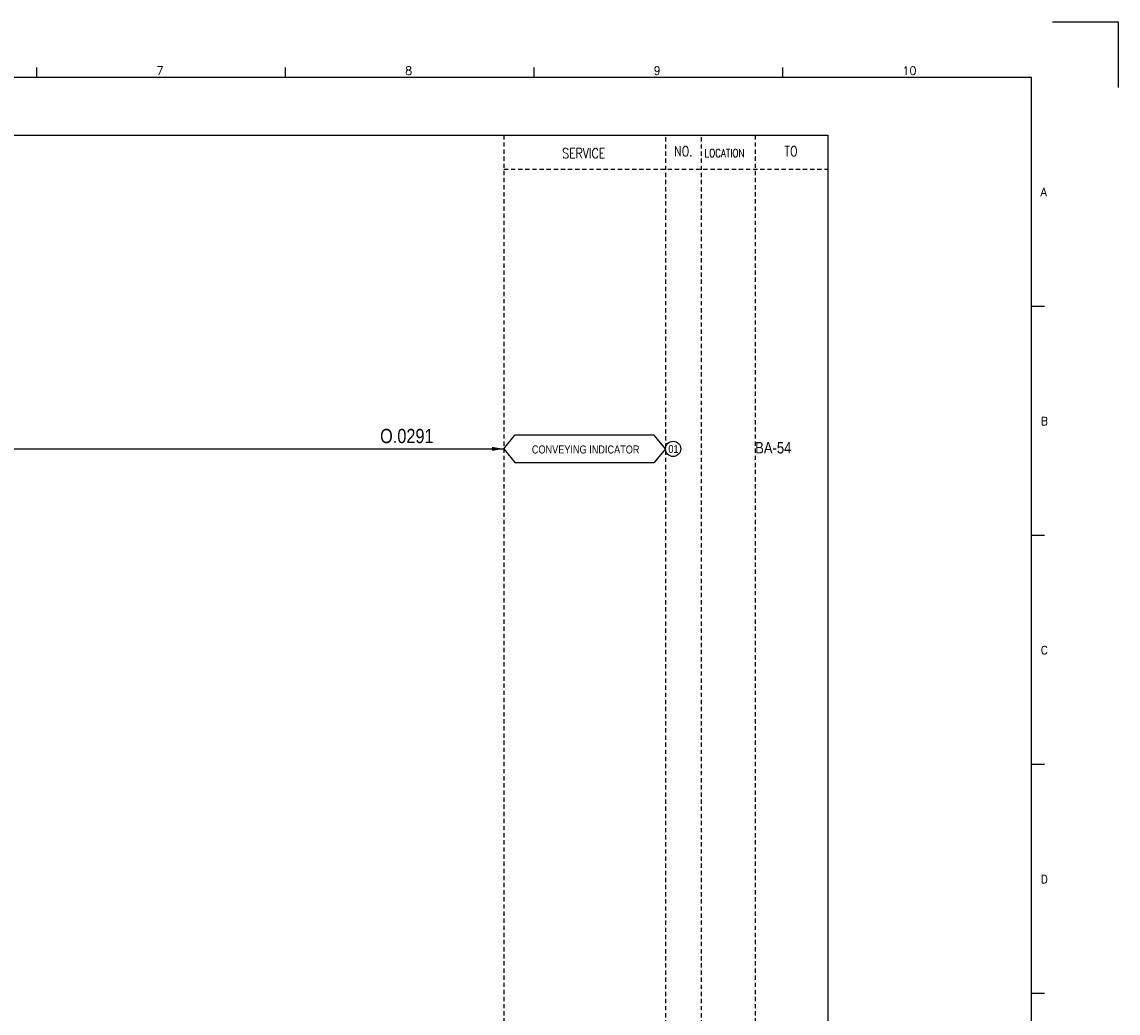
# Model space of a CAD drawing. Extents: x 1443 to 2409, y -108 to 574.
# Tile 4 of 4: x 2024 to 2409, y 226 to 574. Entities that reach past the tile are written whole.
import ezdxf
from ezdxf.enums import TextEntityAlignment as Align

# ---------------------------------------------------------------- set-up
doc = ezdxf.new("R2010")
doc.units = 0
doc.header["$MEASUREMENT"] = 0
doc.linetypes.add('HIDDEN', pattern=[4, 1.5, -1, 1.5])
doc.layers.get('0').update_dxf_attribs({"linetype": 'CONTINUOUS'})
doc.layers.get('DEFPOINTS').update_dxf_attribs({"linetype": 'CONTINUOUS'})
for name, color, linetype in [('CON', 4, 'CONTINUOUS'), ('DCS', 7, 'CONTINUOUS'), ('HID', 2, 'HIDDEN'), ('圖框CON', 4, 'CONTINUOUS'), ('框線', 6, 'CONTINUOUS')]:
    doc.layers.add(name, color=color, linetype=linetype)
doc.styles.add('DAYUKP', font='complex', dxfattribs={"bigfont": 'DAYUKP.SHX'})
doc.styles.add('ROMANS', font='romans', dxfattribs={"width": 0.8})
doc.styles.add('style3', font='ARIALN.TTF')

# ---------------------------------------------------------------- blocks, each defined once
blk = doc.blocks.new('LEADER')
at = {"layer": 'CON'}
blk.add_solid([(0.85, -0.57), (0.85, -1.57), (3.85, -1.07)], dxfattribs=at)
blk = doc.blocks.new('1')
at = {"layer": 'DEFPOINTS'}
blk.add_lwpolyline([(2189, 689.33), (2211.97, 689.33), (2211.97, 666.36)], dxfattribs=at)
at = {"layer": '圖框CON'}
for p, q in [((1832.37, 669.85), (1832.37, 673.29)), ((1919.66, 669.85), (1919.66, 673.29)), ((2006.95, 669.85), (2006.95, 673.29)), ((2094.24, 669.85), (2094.24, 673.29)), ((2186.14, 589.41), (2181.53, 589.41)), ((2186.14, 509.01), (2181.53, 509.01)), ((2186.14, 428.61), (2181.53, 428.61)), ((2186.14, 348.2), (2181.53, 348.2))]:
    blk.add_line(p, q, dxfattribs=at)
at = {"layer": '框線'}
for p, q in [((2181.53, 669.81), (1308.62, 669.81)), ((2181.53, 26.6), (2181.53, 669.81))]:
    blk.add_line(p, q, dxfattribs=at)
at = {"style": 'DAYUKP'}
for s, height, p in [('7', 2.87, (1874.39, 670.78)), ('8', 2.87, (1961.68, 670.78)), ('9', 2.87, (2048.97, 670.78)), ('10', 2.871, (2136.26, 670.78))]:
    blk.add_text(s, height=height, dxfattribs=at).set_placement(p)
for s, p in [('A', (2184.79, 629.6)), ('B', (2184.79, 549.2)), ('C', (2184.79, 468.8)), ('D', (2184.79, 388.39))]:
    blk.add_text(s, height=2.87, dxfattribs=at).set_placement(p, align=Align.MIDDLE_LEFT)

msp = doc.modelspace()

# ---------------------------------------------------------------- linework, layer by layer
at = {"layer": 'CON', "color": 6}
for p, q in [((2193.17, 424.48), (2197.07, 429.3)), ((2245.98, 429.3), (2197.07, 429.3)), ((2249.87, 424.48), (2245.98, 429.3)), ((2193.17, 424.48), (2197.07, 419.67)), ((2249.87, 424.48), (2245.98, 419.67)), ((2197.07, 419.67), (2245.98, 419.67))]:
    msp.add_line(p, q, dxfattribs=at)
at = {"layer": 'CON'}
msp.add_line((1956.98, 424.48), (2193.17, 424.48), dxfattribs=at)
msp.add_lwpolyline([(1592.92, 534.58), (2306.92, 534.58), (2306.92, 34.78), (1592.92, 34.78)], close=True, dxfattribs=at)
msp.add_circle((2252.55, 424.48), 2.68, dxfattribs=at)
at = {"layer": 'HID'}
for p, q in [((2193.17, 534.58), (2193.17, 34.78)), ((2249.87, 533.88), (2249.87, 34.78)), ((2262.47, 533.88), (2262.47, 34.78)), ((2281.37, 534.58), (2281.37, 34.78)), ((2193.17, 522.68), (2306.92, 522.68))]:
    msp.add_line(p, q, dxfattribs=at)

# ---------------------------------------------------------------- block references
msp.add_blockref('1', (196.8, -114.97))
at = {"layer": 'CON', "xscale": 1.4, "yscale": 1.4, "zscale": 1.4}
msp.add_blockref('LEADER', (2187.78, 425.98), dxfattribs=at)

# ---------------------------------------------------------------- texts
at = {"layer": 'CON', "style": 'ROMANS', "width": 0.8}
for s, p in [('NO.', (2256.17, 528.98)), ('TO', (2293.97, 528.98)), ('SERVICE', (2221.21, 528.26))]:
    msp.add_text(s, height=3.5, dxfattribs=at).set_placement(p, align=Align.MIDDLE)
msp.add_text('LOCATION', height=2.8, dxfattribs=at).set_placement((2263.61, 526.08), align=Align.BOTTOM_LEFT)
at = {"layer": 'CON', "style": 'style3'}
for s, p in [('CONVEYING INDICATOR', (2202.99, 422.03)), ('01', (2250.91, 422.2))]:
    msp.add_text(s, height=2.8, dxfattribs=at).set_placement(p, align=Align.BOTTOM_LEFT)
msp.add_text('BA-54', height=4, dxfattribs=at).set_placement((2281.37, 422.87))
at = {"layer": 'DCS', "linetype": 'ByBlock', "style": 'style3'}
msp.add_text('O.0291', height=5, dxfattribs=at).set_placement((2149.71, 426.49))

doc.saveas('drawing.dxf')
